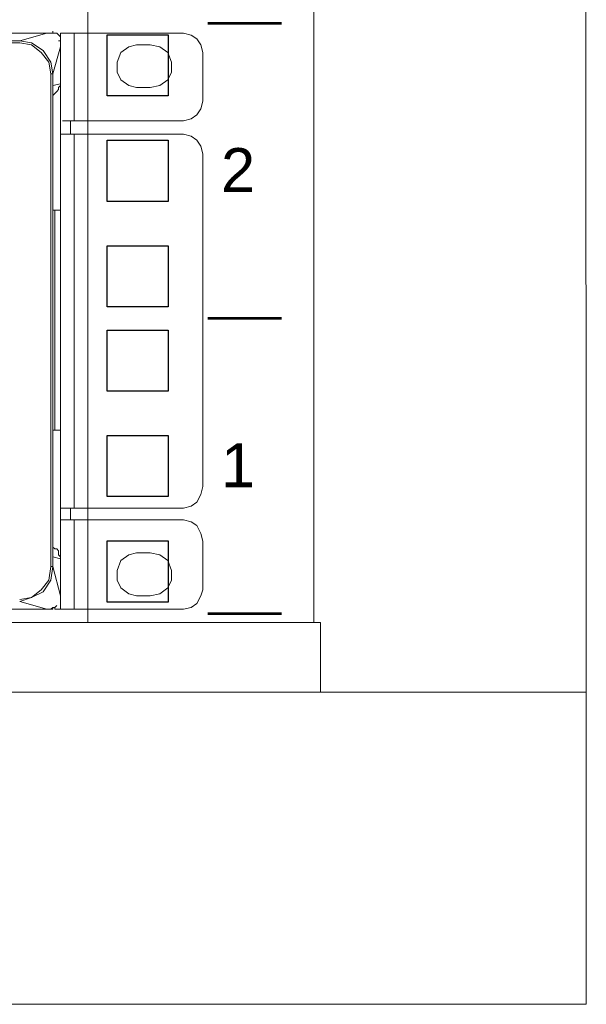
# Model space of a CAD drawing. Header units: millimetres. Extents: x 83969 to 164243, y -22860 to 4849.
# Tile 76 of 116: x 163462.57 to 163467.98, y -21420.94 to -21411.53. Entities that reach past the tile are written whole.
import ezdxf
from ezdxf.enums import TextEntityAlignment as Align

# ---------------------------------------------------------------- set-up
doc = ezdxf.new("R2010")
doc.units = ezdxf.units.MM
doc.layers.get('0').update_dxf_attribs({"color": 251, "lineweight": 0})
for name, color, linetype in [('! PT Instalacja niskoprądowa', 1, 'Continuous'), ('! PT Wyposażenie szafy RACK', 7, 'Continuous'), ('00 CCTV IP - MIWI', 10, 'Continuous'), ('_Opis_80', 7, 'Continuous')]:
    doc.layers.add(name, color=color, linetype=linetype)
doc.layers.add('BKT_szafy', color=7, linetype='Continuous', lineweight=5)
doc.layers.add('BKT_szafy_numeracja', color=7, linetype='Continuous', lineweight=5)
doc.styles.get("Standard").update_dxf_attribs({"font": 'arial.ttf'})

# ---------------------------------------------------------------- blocks, each defined once
blk = doc.blocks.new('UPS_2U_PA')
at = {"layer": '_Opis_80', "lineweight": 13}
for points in [[(67.483, 54.923), (67.483, 54.953)], [(23.175, 54.923), (52.418, 54.923), (55.467, 54.923), (67.483, 54.923)], [(67.395, 54.923), (66.98, 54.805), (23.679, 54.805)], [(67.483, 54.301), (67.454, 54.479), (67.335, 54.657), (67.158, 54.775), (66.98, 54.805)], [(67.602, 54.805), (67.602, 54.864), (67.543, 54.923), (67.483, 54.923)], [(67.602, 54.805), (67.572, 54.805)], [(69.467, 54.923), (67.602, 54.923)], [(67.602, 54.805), (67.602, 54.923)], [(67.602, 54.805), (67.602, 53.384)], [(67.809, 54.923), (67.809, 53.591)], [(69.763, 54.627), (69.733, 54.745), (69.674, 54.834), (69.585, 54.893), (69.467, 54.923)], [(66.98, 54.775), (23.679, 54.775)], [(67.454, 54.301), (67.424, 54.479), (67.306, 54.627), (67.158, 54.745), (66.98, 54.775)], [(67.602, 54.716), (67.483, 54.301)], [(68.756, 54.745), (68.638, 54.716), (68.519, 54.627), (68.46, 54.479), (68.46, 54.331), (68.519, 54.213), (68.638, 54.124), (68.756, 54.094)], [(68.756, 54.745), (68.963, 54.745)], [(68.963, 54.094), (69.111, 54.124), (69.23, 54.213), (69.289, 54.331), (69.289, 54.479), (69.23, 54.627), (69.111, 54.716), (68.963, 54.745)], [(69.762, 54.627), (69.762, 53.887)], [(67.454, 54.301), (67.483, 54.301)], [(67.454, 46.813), (67.454, 54.301)], [(67.483, 46.813), (67.483, 54.301)], [(67.483, 54.124), (67.602, 54.153)], [(67.483, 53.976), (67.513, 54.005), (67.543, 54.035), (67.572, 54.065), (67.572, 54.094), (67.602, 54.124), (67.602, 54.153)], [(67.483, 46.961), (67.483, 54.124)], [(67.602, 54.153), (67.602, 52.23)], [(68.963, 54.094), (68.756, 54.094)], [(69.467, 53.591), (69.585, 53.621), (69.674, 53.68), (69.733, 53.769), (69.763, 53.887)], [(69.467, 53.591), (67.631, 53.591)], [(67.75, 53.384), (67.75, 53.591)], [(69.467, 53.384), (67.602, 53.384)], [(67.602, 46.162), (67.602, 47.701), (67.602, 53.384)], [(67.809, 53.384), (67.809, 47.701)], [(69.763, 53.088), (69.733, 53.206), (69.674, 53.295), (69.585, 53.354), (69.467, 53.384)], [(69.762, 53.088), (69.762, 48.027)], [(67.602, 52.23), (67.483, 52.23)], [(67.513, 52.23), (67.513, 48.885)], [(67.602, 48.885), (67.483, 48.885)], [(67.602, 48.885), (67.602, 46.932)], [(69.467, 47.701), (69.585, 47.731), (69.674, 47.79), (69.733, 47.908), (69.763, 48.027)], [(69.467, 47.701), (67.602, 47.701)], [(67.75, 47.701), (67.75, 47.523)], [(69.467, 47.523), (67.602, 47.523)], [(67.809, 47.523), (67.809, 46.162)], [(69.763, 47.198), (69.733, 47.316), (69.674, 47.435), (69.585, 47.494), (69.467, 47.523)], [(69.762, 47.198), (69.762, 46.458)], [(67.602, 46.932), (67.602, 46.961), (67.572, 46.991), (67.572, 47.05), (67.543, 47.08), (67.513, 47.08), (67.483, 47.109)], [(68.756, 47.02), (68.638, 46.991), (68.519, 46.902), (68.46, 46.754), (68.46, 46.606), (68.519, 46.488), (68.638, 46.399), (68.756, 46.369)], [(68.756, 47.02), (68.963, 47.02)], [(68.963, 46.369), (69.111, 46.399), (69.23, 46.488), (69.289, 46.606), (69.289, 46.754), (69.23, 46.902), (69.111, 46.991), (68.963, 47.02)], [(67.602, 46.932), (67.483, 46.961)], [(66.98, 46.28), (67.158, 46.34), (67.335, 46.428), (67.454, 46.606), (67.483, 46.813)], [(66.98, 46.31), (67.158, 46.34), (67.306, 46.458), (67.424, 46.606), (67.454, 46.813)], [(67.454, 46.813), (67.483, 46.813)], [(67.602, 46.369), (67.483, 46.813)], [(69.467, 46.162), (69.585, 46.192), (69.674, 46.251), (69.733, 46.369), (69.763, 46.458)], [(67.395, 46.162), (66.98, 46.28)], [(68.963, 46.369), (68.756, 46.369)], [(67.483, 46.162), (23.175, 46.162)], [(67.395, 46.162), (67.454, 46.162), (67.483, 46.192), (67.513, 46.192), (67.543, 46.221)], [(67.483, 46.162), (67.483, 46.192)], [(67.513, 46.162), (67.513, 46.192)], [(69.467, 46.162), (67.513, 46.162)]]:
    blk.add_lwpolyline(points, dxfattribs=at)
blk = doc.blocks.new('1U_szafa')
at = {"layer": '00 CCTV IP - MIWI', "color": 7}
for points in [[(9756, 2032.2), (9765.2, 2032.2), (9765.2, 2023), (9756, 2023), (9756, 2032.2)], [(9756, 2016.33), (9765.2, 2016.33), (9765.2, 2007.13), (9756, 2007.13), (9756, 2016.33)], [(9756, 2000.45), (9765.2, 2000.45), (9765.2, 1991.25), (9756, 1991.25), (9756, 2000.45)]]:
    blk.add_lwpolyline(points, dxfattribs=at)
at = {"layer": '00 CCTV IP - MIWI', "color": 7, "const_width": 0.4}
blk.add_lwpolyline([(9771.14, 1989.5), (9782.24, 1989.5)], dxfattribs=at)
blk = doc.blocks.new('Szafa rack 27U')
at = {"layer": 'BKT_szafy'}
blk.add_lwpolyline([(-0.317, 809.013), (0, 29.845)], dxfattribs=at)
for points in [[(-26.035, 36.513), (-47.625, 36.513), (-47.625, 802.346), (-26.035, 802.346)], [(-355.283, 36.513), (-25.4, 36.513), (-25.4, 29.845), (-355.283, 29.845)], [(-381, 29.845), (0, 29.845), (0, 0), (-381, 0)]]:
    blk.add_lwpolyline(points, close=True, dxfattribs=at)
at = {"layer": 'BKT_szafy', "const_width": 0.254}
for points in [[(-36.183, 93.793), (-29.135, 93.793)], [(-36.183, 65.567), (-29.135, 65.567)], [(-36.183, 37.342), (-29.135, 37.342)]]:
    blk.add_lwpolyline(points, dxfattribs=at)
at = {"layer": 'BKT_szafy', "xscale": 0.635, "yscale": 0.635, "zscale": 0.635}
for p in [(-6240.843, -1169.539), (-6240.843, -1197.765), (-6240.843, -1225.991)]:
    blk.add_blockref('1U_szafa', p, dxfattribs=at)
at = {"layer": '! PT Instalacja niskoprądowa'}
blk.add_attdef('NAZWA_SZAFY', text='', height=20, dxfattribs=at).set_placement((-377.652, 856.926), align=Align.MIDDLE_LEFT)
at = {"layer": 'BKT_szafy_numeracja', "char_height": 4.191, "width": 4.445, "attachment_point": 1}
for s, insert in [('2', (-34.897, 81.855)), ('1', (-34.897, 53.629))]:
    blk.add_mtext(s, dxfattribs=dict(at, insert=insert))

msp = doc.modelspace()

# ---------------------------------------------------------------- block references
at = {"layer": '! PT Wyposażenie szafy RACK', "color": 7, "xscale": 0.1, "yscale": 0.1, "zscale": 0.1}
msp.add_blockref('Szafa rack 27U', (163467.9826, -21420.9419), dxfattribs=at)
at = {"xscale": 0.6288110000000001, "yscale": 0.6288110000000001, "zscale": 0.6288110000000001}
msp.add_blockref('UPS_2U_PA', (163420.4508, -21446.1929), dxfattribs=at)

doc.saveas('drawing.dxf')
